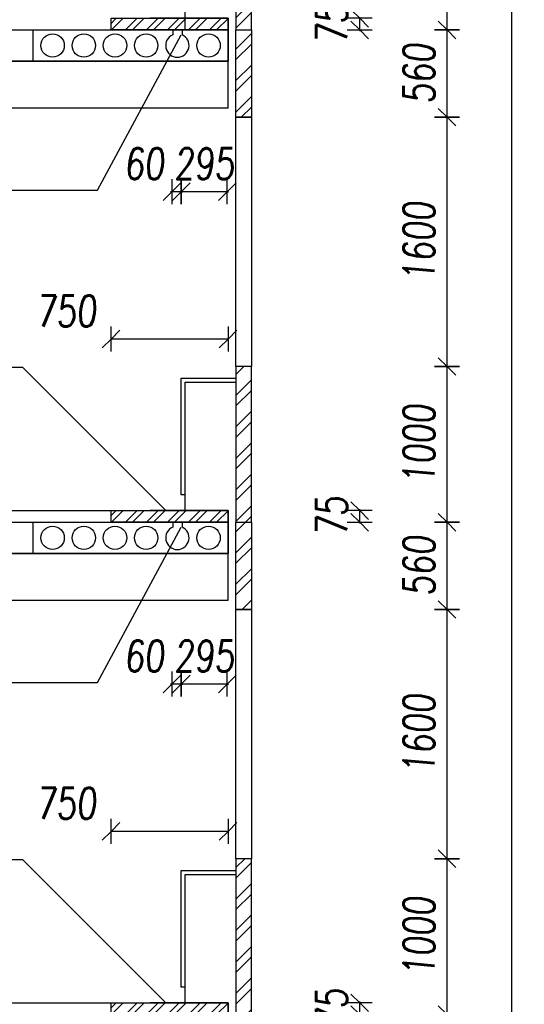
# Model space of a CAD drawing. Header units: millimetres. Extents: x 22267 to 193155, y 329430 to 541733.
# Tile 48 of 89: x 151401 to 154637, y 354741 to 361061. Entities that reach past the tile are written whole.
import ezdxf

# ---------------------------------------------------------------- set-up
doc = ezdxf.new("R2010")
doc.units = ezdxf.units.MM
for name, color, linetype in [('BOURÁNÍ FASÁDY', 30, 'Continuous'), ('BOURÁNÍ PODLAHY', 30, 'Continuous'), ('KOTY_100', 7, 'Continuous'), ('KÓTY BP FASÁDA', 255, 'Continuous'), ('KÓTY BP PODLAHA', 255, 'Continuous'), ('OK_beton', 141, 'Continuous'), ('TENKA', 4, 'Continuous'), ('TLUSTA', 2, 'Continuous'), ('ŽB', 1, 'Continuous')]:
    doc.layers.add(name, color=color, linetype=linetype)
doc.styles.add('CS-ROMANS_100', font='romans.shx', dxfattribs={"width": 0.75, "oblique": 5, "height": 200})
doc.dimstyles.new('A_KÓTA_100', dxfattribs={"dimtxt": 200, "dimasz": 4, "dimexe": 100, "dimexo": 1500, "dimgap": 80, "dimtad": 1, "dimdec": 0, "dimdsep": 46, "dimtxsty": 'CS-ROMANS_100', "dimblk": 'KOT_CARA20', "dimcen": 90, "dimse1": 1, "dimse2": 1, "dimclrd": 256, "dimclre": 256, "dimclrt": 256, "dimadec": 0, "dimazin": 0, "dimtfac": 1, "dimtdec": 0, "dimtix": 1, "dimtmove": 2, "dimatfit": 3, "dimldrblk": 'OBLIQUE', "dimfxl": 1, "dimfxlon": 1, "dimtolj": 1, "dimarcsym": 0})

# ---------------------------------------------------------------- blocks, each defined once
blk = doc.blocks.new('KOT_CARA20')
for p, q in [((0, 20), (0, -20)), ((0, 0), (-14.1, -14.1)), ((0, 0), (14.1, 14.1))]:
    blk.add_line(p, q)
blk = doc.blocks.new('*D2887')
at = {"layer": 'Defpoints', "color": 0, "transparency": 16777216}
for p in [(152437.4, 360995.5), (152732.4, 360795.5), (152437.4, 359957.2)]:
    blk.add_point(p, dxfattribs=at)
at = {"layer": 'KÓTY BP PODLAHA', "lineweight": -2, "transparency": 16777216}
for p, q in [((152433.4, 359957.2), (152429.4, 359957.2)), ((152732.4, 359957.2), (152437.4, 359957.2)), ((152736.4, 359957.2), (152740.4, 359957.2))]:
    blk.add_line(p, q, dxfattribs=at)
at = {"layer": 'KÓTY BP PODLAHA', "lineweight": -2, "transparency": 16777216, "xscale": 4, "yscale": 4, "zscale": 4}
blk.add_blockref('KOT_CARA20', (152437.4, 359957.2), dxfattribs=at)
at = {"layer": 'KÓTY BP PODLAHA', "lineweight": -2, "transparency": 16777216, "xscale": 4, "yscale": 4, "zscale": 4, "rotation": 180}
blk.add_blockref('KOT_CARA20', (152732.4, 359957.2), dxfattribs=at)
at = {"layer": 'KÓTY BP PODLAHA', "transparency": 16777216, "insert": (152584.9, 360137.2), "char_height": 200, "attachment_point": 5, "style": 'CS-ROMANS_100'}
blk.add_mtext('\\A1;295', dxfattribs=at)
blk = doc.blocks.new('_OBLIQUE')
at = {"color": 0, "linetype": 'ByBlock', "ltscale": 15}
blk.add_line((-0.5, -0.5), (0.5, 0.5), dxfattribs=at)
blk = doc.blocks.new('*D2888')
at = {"layer": 'Defpoints', "color": 0, "transparency": 16777216}
for p in [(152377.4, 360995.5), (152437.4, 360995.5), (152377.4, 359957.2)]:
    blk.add_point(p, dxfattribs=at)
at = {"layer": 'KÓTY BP PODLAHA', "lineweight": -2, "transparency": 16777216}
for p, q in [((152373.4, 359957.2), (152369.4, 359957.2)), ((152437.4, 359957.2), (152377.4, 359957.2)), ((152441.4, 359957.2), (152445.4, 359957.2))]:
    blk.add_line(p, q, dxfattribs=at)
at = {"layer": 'KÓTY BP PODLAHA', "lineweight": -2, "transparency": 16777216, "xscale": 4, "yscale": 4, "zscale": 4}
blk.add_blockref('KOT_CARA20', (152377.4, 359957.2), dxfattribs=at)
at = {"layer": 'KÓTY BP PODLAHA', "lineweight": -2, "transparency": 16777216, "xscale": 4, "yscale": 4, "zscale": 4, "rotation": 180}
blk.add_blockref('KOT_CARA20', (152437.4, 359957.2), dxfattribs=at)
at = {"layer": 'KÓTY BP PODLAHA', "transparency": 16777216, "insert": (152199.5, 360137.2), "char_height": 200, "attachment_point": 5, "style": 'CS-ROMANS_100'}
blk.add_mtext('\\A1;60', dxfattribs=at)
blk = doc.blocks.new('*D2892')
at = {"layer": 'Defpoints', "color": 0, "transparency": 16777216}
for p in [(151987.4, 359011.2), (151987.4, 357910.5), (152737.4, 357910.5)]:
    blk.add_point(p, dxfattribs=at)
at = {"layer": 'KÓTY BP PODLAHA', "lineweight": -2, "transparency": 16777216}
blk.add_line((152733.4, 359011.2), (151991.4, 359011.2), dxfattribs=at)
at = {"layer": 'KÓTY BP PODLAHA', "lineweight": -2, "transparency": 16777216, "xscale": 4, "yscale": 4, "zscale": 4, "rotation": 180}
blk.add_blockref('KOT_CARA20', (151987.4, 359011.2), dxfattribs=at)
at = {"layer": 'KÓTY BP PODLAHA', "lineweight": -2, "transparency": 16777216, "xscale": 4, "yscale": 4, "zscale": 4}
blk.add_blockref('KOT_CARA20', (152737.4, 359011.2), dxfattribs=at)
at = {"layer": 'KÓTY BP PODLAHA', "transparency": 16777216, "insert": (151699.7, 359191.2), "char_height": 200, "attachment_point": 5, "style": 'CS-ROMANS_100'}
blk.add_mtext('\\A1;750', dxfattribs=at)
blk = doc.blocks.new('*D2890')
at = {"layer": 'Defpoints', "color": 0, "transparency": 16777216}
for p in [(152437.4, 357835.5), (152732.4, 357635.5), (152437.4, 356797.2)]:
    blk.add_point(p, dxfattribs=at)
at = {"layer": 'KÓTY BP PODLAHA', "lineweight": -2, "transparency": 16777216}
for p, q in [((152433.4, 356797.2), (152429.4, 356797.2)), ((152732.4, 356797.2), (152437.4, 356797.2)), ((152736.4, 356797.2), (152740.4, 356797.2))]:
    blk.add_line(p, q, dxfattribs=at)
at = {"layer": 'KÓTY BP PODLAHA', "lineweight": -2, "transparency": 16777216, "xscale": 4, "yscale": 4, "zscale": 4}
blk.add_blockref('KOT_CARA20', (152437.4, 356797.2), dxfattribs=at)
at = {"layer": 'KÓTY BP PODLAHA', "lineweight": -2, "transparency": 16777216, "xscale": 4, "yscale": 4, "zscale": 4, "rotation": 180}
blk.add_blockref('KOT_CARA20', (152732.4, 356797.2), dxfattribs=at)
at = {"layer": 'KÓTY BP PODLAHA', "transparency": 16777216, "insert": (152584.9, 356977.2), "char_height": 200, "attachment_point": 5, "style": 'CS-ROMANS_100'}
blk.add_mtext('\\A1;295', dxfattribs=at)
blk = doc.blocks.new('*D2891')
at = {"layer": 'Defpoints', "color": 0, "transparency": 16777216}
for p in [(152377.4, 357835.5), (152437.4, 357835.5), (152377.4, 356797.2)]:
    blk.add_point(p, dxfattribs=at)
at = {"layer": 'KÓTY BP PODLAHA', "lineweight": -2, "transparency": 16777216}
for p, q in [((152373.4, 356797.2), (152369.4, 356797.2)), ((152437.4, 356797.2), (152377.4, 356797.2)), ((152441.4, 356797.2), (152445.4, 356797.2))]:
    blk.add_line(p, q, dxfattribs=at)
at = {"layer": 'KÓTY BP PODLAHA', "lineweight": -2, "transparency": 16777216, "xscale": 4, "yscale": 4, "zscale": 4}
blk.add_blockref('KOT_CARA20', (152377.4, 356797.2), dxfattribs=at)
at = {"layer": 'KÓTY BP PODLAHA', "lineweight": -2, "transparency": 16777216, "xscale": 4, "yscale": 4, "zscale": 4, "rotation": 180}
blk.add_blockref('KOT_CARA20', (152437.4, 356797.2), dxfattribs=at)
at = {"layer": 'KÓTY BP PODLAHA', "transparency": 16777216, "insert": (152199.5, 356977.2), "char_height": 200, "attachment_point": 5, "style": 'CS-ROMANS_100'}
blk.add_mtext('\\A1;60', dxfattribs=at)
blk = doc.blocks.new('*D2895')
at = {"layer": 'Defpoints', "color": 0, "transparency": 16777216}
for p in [(151987.4, 355851.2), (151987.4, 354750.5), (152737.4, 354750.5)]:
    blk.add_point(p, dxfattribs=at)
at = {"layer": 'KÓTY BP PODLAHA', "lineweight": -2, "transparency": 16777216}
blk.add_line((152733.4, 355851.2), (151991.4, 355851.2), dxfattribs=at)
at = {"layer": 'KÓTY BP PODLAHA', "lineweight": -2, "transparency": 16777216, "xscale": 4, "yscale": 4, "zscale": 4, "rotation": 180}
blk.add_blockref('KOT_CARA20', (151987.4, 355851.2), dxfattribs=at)
at = {"layer": 'KÓTY BP PODLAHA', "lineweight": -2, "transparency": 16777216, "xscale": 4, "yscale": 4, "zscale": 4}
blk.add_blockref('KOT_CARA20', (152737.4, 355851.2), dxfattribs=at)
at = {"layer": 'KÓTY BP PODLAHA', "transparency": 16777216, "insert": (151699.7, 356031.2), "char_height": 200, "attachment_point": 5, "style": 'CS-ROMANS_100'}
blk.add_mtext('\\A1;750', dxfattribs=at)
blk = doc.blocks.new('*D2905')
at = {"layer": 'Defpoints', "color": 0, "transparency": 16777216}
for p in [(153222.1, 354750.5), (153581.9, 354750.5), (153222.1, 354675.5)]:
    blk.add_point(p, dxfattribs=at)
at = {"layer": 'KÓTY BP FASÁDA', "lineweight": -2, "transparency": 16777216}
for p, q in [((153581.9, 354754.5), (153581.9, 354758.5)), ((153581.9, 354675.5), (153581.9, 354750.5)), ((153581.9, 354671.5), (153581.9, 354667.5))]:
    blk.add_line(p, q, dxfattribs=at)
at = {"layer": 'KÓTY BP FASÁDA', "lineweight": -2, "transparency": 16777216, "xscale": 4, "yscale": 4, "zscale": 4}
for p, rotation in [((153581.9, 354750.5), 270), ((153581.9, 354675.5), 90)]:
    blk.add_blockref('KOT_CARA20', p, dxfattribs=dict(at, rotation=rotation))
at = {"layer": 'KÓTY BP FASÁDA', "transparency": 16777216, "insert": (153401.9, 354713), "char_height": 200, "attachment_point": 5, "rotation": 90, "style": 'CS-ROMANS_100'}
blk.add_mtext('\\A1;75', dxfattribs=at)
blk = doc.blocks.new('*D2906')
at = {"layer": 'Defpoints', "color": 0, "transparency": 16777216}
for p in [(153222.1, 357910.5), (153581.9, 357910.5), (153222.1, 357835.5)]:
    blk.add_point(p, dxfattribs=at)
at = {"layer": 'KÓTY BP FASÁDA', "lineweight": -2, "transparency": 16777216}
for p, q in [((153581.9, 357914.5), (153581.9, 357918.5)), ((153581.9, 357835.5), (153581.9, 357910.5)), ((153581.9, 357831.5), (153581.9, 357827.5))]:
    blk.add_line(p, q, dxfattribs=at)
at = {"layer": 'KÓTY BP FASÁDA', "lineweight": -2, "transparency": 16777216, "xscale": 4, "yscale": 4, "zscale": 4}
for p, rotation in [((153581.9, 357910.5), 270), ((153581.9, 357835.5), 90)]:
    blk.add_blockref('KOT_CARA20', p, dxfattribs=dict(at, rotation=rotation))
at = {"layer": 'KÓTY BP FASÁDA', "transparency": 16777216, "insert": (153401.9, 357873), "char_height": 200, "attachment_point": 5, "rotation": 90, "style": 'CS-ROMANS_100'}
blk.add_mtext('\\A1;75', dxfattribs=at)
blk = doc.blocks.new('*D2907')
at = {"layer": 'Defpoints', "color": 0, "transparency": 16777216}
for p in [(153222.1, 361070.5), (153581.9, 361070.5), (153222.1, 360995.5)]:
    blk.add_point(p, dxfattribs=at)
at = {"layer": 'KÓTY BP FASÁDA', "lineweight": -2, "transparency": 16777216}
for p, q in [((153581.9, 361074.5), (153581.9, 361078.5)), ((153581.9, 360995.5), (153581.9, 361070.5)), ((153581.9, 360991.5), (153581.9, 360987.5))]:
    blk.add_line(p, q, dxfattribs=at)
at = {"layer": 'KÓTY BP FASÁDA', "lineweight": -2, "transparency": 16777216, "xscale": 4, "yscale": 4, "zscale": 4}
for p, rotation in [((153581.9, 361070.5), 270), ((153581.9, 360995.5), 90)]:
    blk.add_blockref('KOT_CARA20', p, dxfattribs=dict(at, rotation=rotation))
at = {"layer": 'KÓTY BP FASÁDA', "transparency": 16777216, "insert": (153401.9, 361033), "char_height": 200, "attachment_point": 5, "rotation": 90, "style": 'CS-ROMANS_100'}
blk.add_mtext('\\A1;75', dxfattribs=at)
blk = doc.blocks.new('*D3013')
at = {"layer": 'Defpoints', "color": 0, "transparency": 16777216}
for p in [(152837.4, 355675.5), (154141.6, 355675.5), (152837.4, 354675.5)]:
    blk.add_point(p, dxfattribs=at)
at = {"layer": 'KÓTY BP FASÁDA', "lineweight": -2, "transparency": 16777216}
blk.add_line((154141.6, 354679.5), (154141.6, 355671.5), dxfattribs=at)
at = {"layer": 'KÓTY BP FASÁDA', "lineweight": -2, "transparency": 16777216, "xscale": 4, "yscale": 4, "zscale": 4}
for p, rotation in [((154141.6, 355675.5), 90), ((154141.6, 354675.5), 270)]:
    blk.add_blockref('KOT_CARA20', p, dxfattribs=dict(at, rotation=rotation))
at = {"layer": 'KÓTY BP FASÁDA', "transparency": 16777216, "insert": (153961.6, 355175.5), "char_height": 200, "attachment_point": 5, "rotation": 90, "style": 'CS-ROMANS_100'}
blk.add_mtext('\\A1;1000', dxfattribs=at)
blk = doc.blocks.new('*D3014')
at = {"layer": 'Defpoints', "color": 0, "transparency": 16777216}
for p in [(152837.4, 357275.5), (154141.6, 357275.5), (152837.4, 355675.5)]:
    blk.add_point(p, dxfattribs=at)
at = {"layer": 'KÓTY BP FASÁDA', "lineweight": -2, "transparency": 16777216}
blk.add_line((154141.6, 355679.5), (154141.6, 357271.5), dxfattribs=at)
at = {"layer": 'KÓTY BP FASÁDA', "lineweight": -2, "transparency": 16777216, "xscale": 4, "yscale": 4, "zscale": 4}
for p, rotation in [((154141.6, 357275.5), 90), ((154141.6, 355675.5), 270)]:
    blk.add_blockref('KOT_CARA20', p, dxfattribs=dict(at, rotation=rotation))
at = {"layer": 'KÓTY BP FASÁDA', "transparency": 16777216, "insert": (153961.6, 356475.5), "char_height": 200, "attachment_point": 5, "rotation": 90, "style": 'CS-ROMANS_100'}
blk.add_mtext('\\A1;1600', dxfattribs=at)
blk = doc.blocks.new('*D3015')
at = {"layer": 'Defpoints', "color": 0, "transparency": 16777216}
for p in [(152837.4, 357835.5), (154141.6, 357835.5), (152837.4, 357275.5)]:
    blk.add_point(p, dxfattribs=at)
at = {"layer": 'KÓTY BP FASÁDA', "lineweight": -2, "transparency": 16777216}
blk.add_line((154141.6, 357279.5), (154141.6, 357831.5), dxfattribs=at)
at = {"layer": 'KÓTY BP FASÁDA', "lineweight": -2, "transparency": 16777216, "xscale": 4, "yscale": 4, "zscale": 4}
for p, rotation in [((154141.6, 357835.5), 90), ((154141.6, 357275.5), 270)]:
    blk.add_blockref('KOT_CARA20', p, dxfattribs=dict(at, rotation=rotation))
at = {"layer": 'KÓTY BP FASÁDA', "transparency": 16777216, "insert": (153961.6, 357555.5), "char_height": 200, "attachment_point": 5, "rotation": 90, "style": 'CS-ROMANS_100'}
blk.add_mtext('\\A1;560', dxfattribs=at)
blk = doc.blocks.new('*D3016')
at = {"layer": 'Defpoints', "color": 0, "transparency": 16777216}
for p in [(152837.4, 358835.5), (154141.6, 358835.5), (152837.4, 357835.5)]:
    blk.add_point(p, dxfattribs=at)
at = {"layer": 'KÓTY BP FASÁDA', "lineweight": -2, "transparency": 16777216}
blk.add_line((154141.6, 357839.5), (154141.6, 358831.5), dxfattribs=at)
at = {"layer": 'KÓTY BP FASÁDA', "lineweight": -2, "transparency": 16777216, "xscale": 4, "yscale": 4, "zscale": 4}
for p, rotation in [((154141.6, 358835.5), 90), ((154141.6, 357835.5), 270)]:
    blk.add_blockref('KOT_CARA20', p, dxfattribs=dict(at, rotation=rotation))
at = {"layer": 'KÓTY BP FASÁDA', "transparency": 16777216, "insert": (153961.6, 358335.5), "char_height": 200, "attachment_point": 5, "rotation": 90, "style": 'CS-ROMANS_100'}
blk.add_mtext('\\A1;1000', dxfattribs=at)
blk = doc.blocks.new('*D3017')
at = {"layer": 'Defpoints', "color": 0, "transparency": 16777216}
for p in [(152837.4, 360435.5), (154141.6, 360435.5), (152837.4, 358835.5)]:
    blk.add_point(p, dxfattribs=at)
at = {"layer": 'KÓTY BP FASÁDA', "lineweight": -2, "transparency": 16777216}
blk.add_line((154141.6, 358839.5), (154141.6, 360431.5), dxfattribs=at)
at = {"layer": 'KÓTY BP FASÁDA', "lineweight": -2, "transparency": 16777216, "xscale": 4, "yscale": 4, "zscale": 4}
for p, rotation in [((154141.6, 360435.5), 90), ((154141.6, 358835.5), 270)]:
    blk.add_blockref('KOT_CARA20', p, dxfattribs=dict(at, rotation=rotation))
at = {"layer": 'KÓTY BP FASÁDA', "transparency": 16777216, "insert": (153961.6, 359635.5), "char_height": 200, "attachment_point": 5, "rotation": 90, "style": 'CS-ROMANS_100'}
blk.add_mtext('\\A1;1600', dxfattribs=at)
blk = doc.blocks.new('*D3018')
at = {"layer": 'Defpoints', "color": 0, "transparency": 16777216}
for p in [(152837.4, 360995.5), (154141.6, 360995.5), (152837.4, 360435.5)]:
    blk.add_point(p, dxfattribs=at)
at = {"layer": 'KÓTY BP FASÁDA', "lineweight": -2, "transparency": 16777216}
blk.add_line((154141.6, 360439.5), (154141.6, 360991.5), dxfattribs=at)
at = {"layer": 'KÓTY BP FASÁDA', "lineweight": -2, "transparency": 16777216, "xscale": 4, "yscale": 4, "zscale": 4}
for p, rotation in [((154141.6, 360995.5), 90), ((154141.6, 360435.5), 270)]:
    blk.add_blockref('KOT_CARA20', p, dxfattribs=dict(at, rotation=rotation))
at = {"layer": 'KÓTY BP FASÁDA', "transparency": 16777216, "insert": (153961.6, 360715.5), "char_height": 200, "attachment_point": 5, "rotation": 90, "style": 'CS-ROMANS_100'}
blk.add_mtext('\\A1;560', dxfattribs=at)
blk = doc.blocks.new('*D3019')
at = {"layer": 'Defpoints', "color": 0, "transparency": 16777216}
for p in [(152837.4, 361995.5), (154141.6, 361995.5), (152837.4, 360995.5)]:
    blk.add_point(p, dxfattribs=at)
at = {"layer": 'KÓTY BP FASÁDA', "lineweight": -2, "transparency": 16777216}
blk.add_line((154141.6, 360999.5), (154141.6, 361991.5), dxfattribs=at)
at = {"layer": 'KÓTY BP FASÁDA', "lineweight": -2, "transparency": 16777216, "xscale": 4, "yscale": 4, "zscale": 4}
for p, rotation in [((154141.6, 361995.5), 90), ((154141.6, 360995.5), 270)]:
    blk.add_blockref('KOT_CARA20', p, dxfattribs=dict(at, rotation=rotation))
at = {"layer": 'KÓTY BP FASÁDA', "transparency": 16777216, "insert": (153961.6, 361495.5), "char_height": 200, "attachment_point": 5, "rotation": 90, "style": 'CS-ROMANS_100'}
blk.add_mtext('\\A1;1000', dxfattribs=at)
blk = doc.blocks.new('*D3033')
at = {"layer": 'Defpoints', "color": 0, "transparency": 16777216}
for p in [(152837.4, 407305.5), (154557, 407305.5), (152887.4, 347755.5)]:
    blk.add_point(p, dxfattribs=at)
at = {"layer": 'KOTY_100', "lineweight": -2, "transparency": 16777216}
blk.add_line((154557, 347759.5), (154557, 407301.5), dxfattribs=at)
at = {"layer": 'KOTY_100', "lineweight": -2, "transparency": 16777216, "xscale": 4, "yscale": 4, "zscale": 4}
for p, rotation in [((154557, 407305.5), 90), ((154557, 347755.5), 270)]:
    blk.add_blockref('KOT_CARA20', p, dxfattribs=dict(at, rotation=rotation))
at = {"layer": 'KOTY_100', "transparency": 16777216, "insert": (154377, 377530.5), "char_height": 200, "attachment_point": 5, "rotation": 90, "style": 'CS-ROMANS_100'}
blk.add_mtext('\\A1;59550', dxfattribs=at)

msp = doc.modelspace()

# ---------------------------------------------------------------- hatches: boundary and pattern name
at = {"layer": 'BOURÁNÍ FASÁDY'}
h = msp.add_hatch(dxfattribs=at)
h.set_pattern_fill('ANSI32', color=256, scale=15)
h.set_pattern_definition([(45, (122276.44, 0), (-101.02788, 101.02788), []), (45, (122343.79, 0), (-101.02788, 101.02788), [])])
h.paths.add_polyline_path([(152787.4, 406600.5), (152887.4, 406600.5), (152887.4, 407305.5), (152787.4, 407305.5)])
h.paths.add_polyline_path([(152787.4, 404675.5), (152887.4, 404675.5), (152887.4, 406600.5), (152787.4, 406600.5)])
h.paths.add_polyline_path([(152887.4, 402075.5), (152787.4, 402075.5), (152787.4, 403075.5), (152887.4, 403075.5)])
h.paths.add_polyline_path([(152787.4, 401515.5), (152887.4, 401515.5), (152887.4, 402075.5), (152787.4, 402075.5)])
h.paths.add_polyline_path([(152887.4, 398915.5), (152787.4, 398915.5), (152787.4, 399915.5), (152887.4, 399915.5)])
h.paths.add_polyline_path([(152787.4, 398355.5), (152887.4, 398355.5), (152887.4, 398915.5), (152787.4, 398915.5)])
h.paths.add_polyline_path([(152887.4, 395755.5), (152787.4, 395755.5), (152787.4, 396755.5), (152887.4, 396755.5)])
h.paths.add_polyline_path([(152787.4, 395195.5), (152887.4, 395195.5), (152887.4, 395755.5), (152787.4, 395755.5)])
h.paths.add_polyline_path([(152887.4, 392595.5), (152787.4, 392595.5), (152787.4, 393595.5), (152887.4, 393595.5)])
h.paths.add_polyline_path([(152787.4, 392035.5), (152887.4, 392035.5), (152887.4, 392595.5), (152787.4, 392595.5)])
h.paths.add_polyline_path([(152887.4, 389435.5), (152787.4, 389435.5), (152787.4, 390435.5), (152887.4, 390435.5)])
h.paths.add_polyline_path([(152787.4, 388875.5), (152887.4, 388875.5), (152887.4, 389435.5), (152787.4, 389435.5)])
h.paths.add_polyline_path([(152787.4, 385715.5), (152887.4, 385715.5), (152887.4, 386275.5), (152787.4, 386275.5)])
h.paths.add_polyline_path([(152887.4, 386275.5), (152787.4, 386275.5), (152787.4, 387275.5), (152887.4, 387275.5)])
h.paths.add_polyline_path([(152887.4, 383115.5), (152787.4, 383115.5), (152787.4, 384115.5), (152887.4, 384115.5)])
h.paths.add_polyline_path([(152787.4, 382555.5), (152887.4, 382555.5), (152887.4, 383115.5), (152787.4, 383115.5)])
h.paths.add_polyline_path([(152887.4, 379955.5), (152787.4, 379955.5), (152787.4, 380955.5), (152887.4, 380955.5)])
h.paths.add_polyline_path([(152787.4, 379395.5), (152887.4, 379395.5), (152887.4, 379955.5), (152787.4, 379955.5)])
h.paths.add_polyline_path([(152887.4, 376795.5), (152787.4, 376795.5), (152787.4, 377795.5), (152887.4, 377795.5)])
h.paths.add_polyline_path([(152787.4, 376235.5), (152887.4, 376235.5), (152887.4, 376795.5), (152787.4, 376795.5)])
h.paths.add_polyline_path([(152887.4, 373635.5), (152787.4, 373635.5), (152787.4, 374635.5), (152887.4, 374635.5)])
h.paths.add_polyline_path([(152787.4, 373075.5), (152887.4, 373075.5), (152887.4, 373635.5), (152787.4, 373635.5)])
h.paths.add_polyline_path([(152887.4, 370475.5), (152787.4, 370475.5), (152787.4, 371475.5), (152887.4, 371475.5)])
h.paths.add_polyline_path([(152787.4, 369915.5), (152887.4, 369915.5), (152887.4, 370475.5), (152787.4, 370475.5)])
h.paths.add_polyline_path([(152887.4, 367315.5), (152787.4, 367315.5), (152787.4, 368315.5), (152887.4, 368315.5)])
h.paths.add_polyline_path([(152787.4, 366755.5), (152887.4, 366755.5), (152887.4, 367315.5), (152787.4, 367315.5)])
h.paths.add_polyline_path([(152887.4, 364155.5), (152787.4, 364155.5), (152787.4, 365155.5), (152887.4, 365155.5)])
h.paths.add_polyline_path([(152787.4, 363595.5), (152887.4, 363595.5), (152887.4, 364155.5), (152787.4, 364155.5)])
h.paths.add_polyline_path([(152887.4, 360995.5), (152787.4, 360995.5), (152787.4, 361995.5), (152887.4, 361995.5)])
h.paths.add_polyline_path([(152787.4, 360435.5), (152887.4, 360435.5), (152887.4, 360995.5), (152787.4, 360995.5)])
h.paths.add_polyline_path([(152887.4, 357835.5), (152787.4, 357835.5), (152787.4, 358835.5), (152887.4, 358835.5)])
h.paths.add_polyline_path([(152787.4, 357275.5), (152887.4, 357275.5), (152887.4, 357835.5), (152787.4, 357835.5)])
h.paths.add_polyline_path([(152887.4, 354675.5), (152787.4, 354675.5), (152787.4, 355675.5), (152887.4, 355675.5)])
h.paths.add_polyline_path([(152787.4, 354115.5), (152887.4, 354115.5), (152887.4, 354675.5), (152787.4, 354675.5)])
h.paths.add_polyline_path([(152887.4, 351515.5), (152787.4, 351515.5), (152787.4, 352515.5), (152887.4, 352515.5)])
h.paths.add_polyline_path([(152787.4, 350955.5), (152887.4, 350955.5), (152887.4, 351515.5), (152787.4, 351515.5)])
h.paths.add_polyline_path([(152887.4, 347755.5), (152787.4, 347755.5), (152787.4, 348355.5), (152887.4, 348355.5)])
h.paths.add_polyline_path([(152887.4, 348355.5), (152787.4, 348355.5), (152787.4, 349355.5), (152887.4, 349355.5)])
at = {"layer": 'BOURÁNÍ PODLAHY'}
h = msp.add_hatch(dxfattribs=at)
h.set_pattern_fill('ANSI32', color=256, scale=10)
h.set_pattern_definition([(45, (124885.07, -41080), (-67.35192, 67.35192), []), (45, (124929.97, -41080), (-67.35192, 67.35192), [])])
h.paths.add_polyline_path([(152437.4, 361070.5), (152737.4, 361070.5), (152737.4, 360995.5), (152437.4, 360995.5)])
h.paths.add_polyline_path([(151987.4, 361070.5), (152437.4, 361070.5), (152437.4, 360995.5), (151987.4, 360995.5)])
h = msp.add_hatch(dxfattribs=at)
h.set_pattern_fill('ANSI32', color=256, scale=10)
h.set_pattern_definition([(45, (124885.07, -44240), (-67.35192, 67.35192), []), (45, (124929.97, -44240), (-67.35192, 67.35192), [])])
h.paths.add_polyline_path([(152437.4, 357910.5), (152737.4, 357910.5), (152737.4, 357835.5), (152437.4, 357835.5)])
h.paths.add_polyline_path([(151987.4, 357910.5), (152437.4, 357910.5), (152437.4, 357835.5), (151987.4, 357835.5)])
h = msp.add_hatch(dxfattribs=at)
h.set_pattern_fill('ANSI32', color=256, scale=10)
h.set_pattern_definition([(45, (124885.07, -47400), (-67.35192, 67.35192), []), (45, (124929.97, -47400), (-67.35192, 67.35192), [])])
h.paths.add_polyline_path([(152437.4, 354750.5), (152737.4, 354750.5), (152737.4, 354675.5), (152437.4, 354675.5)])
h.paths.add_polyline_path([(151987.4, 354750.5), (152437.4, 354750.5), (152437.4, 354675.5), (151987.4, 354675.5)])

# ---------------------------------------------------------------- linework, layer by layer
at = {"layer": 'BOURÁNÍ FASÁDY'}
for points in [[(152787.4, 360995.5), (152887.4, 360995.5), (152887.4, 361995.5), (152787.4, 361995.5)], [(152887.4, 360435.5), (152787.4, 360435.5), (152787.4, 360995.5), (152887.4, 360995.5)], [(152887.4, 358835.5), (152787.4, 358835.5), (152787.4, 360435.5), (152887.4, 360435.5)], [(152787.4, 357835.5), (152887.4, 357835.5), (152887.4, 358835.5), (152787.4, 358835.5)], [(152887.4, 357275.5), (152787.4, 357275.5), (152787.4, 357835.5), (152887.4, 357835.5)], [(152887.4, 355675.5), (152787.4, 355675.5), (152787.4, 357275.5), (152887.4, 357275.5)], [(152787.4, 354675.5), (152887.4, 354675.5), (152887.4, 355675.5), (152787.4, 355675.5)]]:
    msp.add_lwpolyline(points, close=True, dxfattribs=at)
for points in [[(152462.4, 360995.5), (152462.4, 361820.5), (152787.4, 361820.5)], [(152462.4, 358010.5), (152437.4, 358010.5), (152437.4, 358760.5), (152787.4, 358760.5)], [(152462.4, 357910.5), (152462.4, 358735.5), (152787.4, 358735.5)], [(152462.4, 354850.5), (152437.4, 354850.5), (152437.4, 355600.5), (152787.4, 355600.5)], [(152462.4, 354750.5), (152462.4, 355575.5), (152787.4, 355575.5)]]:
    msp.add_lwpolyline(points, dxfattribs=at)
at = {"layer": 'BOURÁNÍ PODLAHY'}
for p, q in [((152382.4, 360995.5), (152382.4, 360964.2)), ((152442.4, 360995.5), (152382.4, 360995.5)), ((152437.4, 360995.5), (152737.4, 360995.5)), ((152442.4, 360995.5), (152442.4, 360964.2)), ((152382.4, 357835.5), (152382.4, 357804.2)), ((152442.4, 357835.5), (152382.4, 357835.5)), ((152437.4, 357835.5), (152737.4, 357835.5)), ((152442.4, 357835.5), (152442.4, 357804.2))]:
    msp.add_line(p, q, dxfattribs=at)
for points in [[(152737.4, 360995.5), (151987.4, 360995.5), (151987.4, 361070.5), (152737.4, 361070.5)], [(152737.4, 357835.5), (151987.4, 357835.5), (151987.4, 357910.5), (152737.4, 357910.5)], [(152737.4, 354675.5), (151987.4, 354675.5), (151987.4, 354750.5), (152737.4, 354750.5)]]:
    msp.add_lwpolyline(points, close=True, dxfattribs=at)
for centre in [(152412.4, 360895.5), (152412.4, 357735.5)]:
    msp.add_arc(centre, 75, 113.57818, 66.42182, dxfattribs=at)
at = {"layer": 'KÓTY BP PODLAHA'}
for p, q in [((151900.1, 359967.7), (152437.4, 360964.2)), ((148099.2, 359967.7), (151900.1, 359967.7)), ((147632.4, 358831.6), (151418.4, 358831.6)), ((151418.4, 358831.6), (152339.5, 357910.5)), ((151900.1, 356807.7), (152437.4, 357804.2)), ((148099.2, 356807.7), (151900.1, 356807.7)), ((147632.4, 355671.6), (151418.4, 355671.6)), ((151418.4, 355671.6), (152339.5, 354750.5))]:
    msp.add_line(p, q, dxfattribs=at)
at = {"layer": 'OK_beton'}
for p, q in [((151487.4, 360795.5), (151487.4, 360995.5)), ((151487.4, 357635.5), (151487.4, 357835.5))]:
    msp.add_line(p, q, dxfattribs=at)
for centre in [(151612.4, 360895.5), (151812.4, 360895.5), (152012.4, 360895.5), (152212.4, 360895.5), (152612.4, 360895.5), (151612.4, 357735.5), (151812.4, 357735.5), (152012.4, 357735.5), (152212.4, 357735.5), (152612.4, 357735.5)]:
    msp.add_circle(centre, 75, dxfattribs=at)
at = {"layer": 'TENKA'}
for points in [[(146137.4, 360995.5), (152737.4, 360995.5)], [(147912.4, 360495.5), (152737.4, 360495.5), (152737.4, 360795.5), (146137.4, 360795.5), (146137.4, 360495.5), (147837.4, 360495.5)], [(146137.4, 357835.5), (152737.4, 357835.5)], [(147912.4, 357335.5), (152737.4, 357335.5), (152737.4, 357635.5), (146137.4, 357635.5), (146137.4, 357335.5), (147837.4, 357335.5)]]:
    msp.add_lwpolyline(points, dxfattribs=at)
at = {"layer": 'TLUSTA'}
for points in [[(152737.4, 360995.5), (152737.4, 361070.5), (152237.4, 361070.5)], [(152737.4, 360795.5), (152737.4, 361070.5)], [(146137.4, 360795.5), (152737.4, 360795.5)], [(146137.4, 357910.5), (152737.4, 357910.5)], [(152737.4, 357835.5), (152737.4, 357910.5), (152237.4, 357910.5)], [(152737.4, 357635.5), (152737.4, 357910.5)], [(146137.4, 357635.5), (152737.4, 357635.5)], [(146137.4, 354750.5), (152737.4, 354750.5)], [(152737.4, 354675.5), (152737.4, 354750.5), (152237.4, 354750.5)], [(152737.4, 354475.5), (152737.4, 354750.5)]]:
    msp.add_lwpolyline(points, dxfattribs=at)
at = {"layer": 'ŽB'}
for points in [[(146137.4, 360995.5), (152737.4, 360995.5), (152737.4, 360795.5), (146137.4, 360795.5)], [(146137.4, 357835.5), (152737.4, 357835.5), (152737.4, 357635.5), (146137.4, 357635.5)]]:
    msp.add_lwpolyline(points, close=True, dxfattribs=at)
for points in [[(152527.4, 360995.5), (152737.4, 360995.5), (152737.4, 360795.5), (152527.4, 360795.5)], [(152527.4, 357835.5), (152737.4, 357835.5), (152737.4, 357635.5), (152527.4, 357635.5)]]:
    msp.add_lwpolyline(points, dxfattribs=at)

# ---------------------------------------------------------------- dimensions: what is measured, and where the dimension line sits
at = {"layer": 'KOTY_100'}
dim = msp.add_linear_dim(base=(154557, 407305.5), p1=(152887.4, 347755.5), p2=(152837.4, 407305.5), angle=90, dimstyle='A_KÓTA_100', dxfattribs=at)
dim.commit()
dim.dimension.update_dxf_attribs({"geometry": '*D3033', "text_midpoint": (154377, 377530.5)})
at = {"layer": 'KÓTY BP FASÁDA'}
for base, p1, p2, picture, middle in [((154141.6, 361995.5), (152837.4, 360995.5), (152837.4, 361995.5), '*D3019', (153961.6, 361495.5)), ((153581.9, 361070.5), (153222.1, 360995.5), (153222.1, 361070.5), '*D2907', (153401.9, 361033)), ((154141.6, 360995.5), (152837.4, 360435.5), (152837.4, 360995.5), '*D3018', (153961.6, 360715.5)), ((154141.6, 360435.5), (152837.4, 358835.5), (152837.4, 360435.5), '*D3017', (153961.6, 359635.5)), ((154141.6, 358835.5), (152837.4, 357835.5), (152837.4, 358835.5), '*D3016', (153961.6, 358335.5)), ((153581.9, 357910.5), (153222.1, 357835.5), (153222.1, 357910.5), '*D2906', (153401.9, 357873)), ((154141.6, 357835.5), (152837.4, 357275.5), (152837.4, 357835.5), '*D3015', (153961.6, 357555.5)), ((154141.6, 357275.5), (152837.4, 355675.5), (152837.4, 357275.5), '*D3014', (153961.6, 356475.5)), ((154141.6, 355675.5), (152837.4, 354675.5), (152837.4, 355675.5), '*D3013', (153961.6, 355175.5)), ((153581.9, 354750.5), (153222.1, 354675.5), (153222.1, 354750.5), '*D2905', (153401.9, 354713))]:
    dim = msp.add_linear_dim(base=base, p1=p1, p2=p2, angle=90, dimstyle='A_KÓTA_100', dxfattribs=at)
    dim.commit()
    dim.dimension.update_dxf_attribs({"geometry": picture, "text_midpoint": middle})
at = {"layer": 'KÓTY BP PODLAHA'}
for base, p1, p2, picture, middle in [((152377.4, 359957.2), (152437.4, 360995.5), (152377.4, 360995.5), '*D2888', (152199.5, 360137.2)), ((151987.4, 359011.2), (152737.4, 357910.5), (151987.4, 357910.5), '*D2892', (151699.7, 359191.2)), ((152377.4, 356797.2), (152437.4, 357835.5), (152377.4, 357835.5), '*D2891', (152199.5, 356977.2)), ((151987.4, 355851.2), (152737.4, 354750.5), (151987.4, 354750.5), '*D2895', (151699.7, 356031.2))]:
    dim = msp.add_linear_dim(base=base, p1=p1, p2=p2, angle=180, dimstyle='A_KÓTA_100', dxfattribs=at)
    dim.commit()
    dim.dimension.update_dxf_attribs({"geometry": picture, "text_midpoint": middle, "dimtype": 160})
for base, p1, p2, picture, middle in [((152437.4, 359957.2), (152732.4, 360795.5), (152437.4, 360995.5), '*D2887', (152584.9, 360137.2)), ((152437.4, 356797.2), (152732.4, 357635.5), (152437.4, 357835.5), '*D2890', (152584.9, 356977.2))]:
    dim = msp.add_linear_dim(base=base, p1=p1, p2=p2, angle=180, dimstyle='A_KÓTA_100', dxfattribs=at)
    dim.commit()
    dim.dimension.update_dxf_attribs({"geometry": picture, "text_midpoint": middle})

doc.saveas('drawing.dxf')
